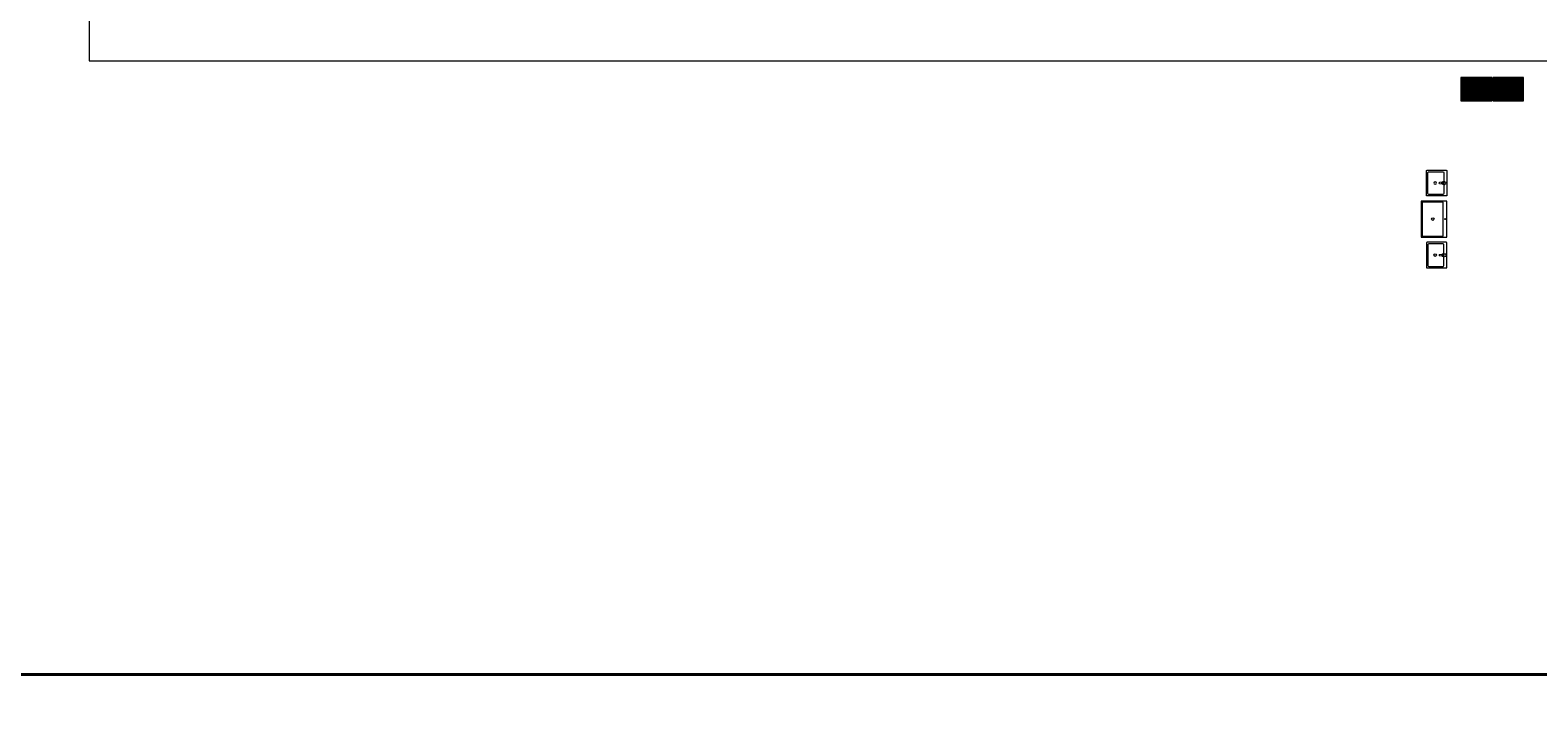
# Model space of a CAD drawing. Header units: millimetres. Extents: x 72202 to 304796, y 21658 to 519946.
# Tile 66 of 139: x 193539 to 196471, y 219314 to 220665. Entities that reach past the tile are written whole.
import ezdxf

# ---------------------------------------------------------------- set-up
doc = ezdxf.new("R2010")
doc.units = ezdxf.units.MM
doc.layers.get('0').update_dxf_attribs({"color": 253})
doc.layers.get('Defpoints').update_dxf_attribs({"color": 253})
for name, color, linetype, lineweight in [('LINIA UMEBLOWANIE', 253, 'Continuous', 5), ('LINIA WYMIAROWANIE', 253, 'Continuous', 9), ('WOD-KAN', 253, 'Continuous', 9)]:
    doc.layers.add(name, color=color, linetype=linetype, lineweight=lineweight)
doc.layers.add('LINIA-NIE DRUKOWAĆ', color=253, linetype='Continuous', lineweight=20, plot=False)
doc.styles.get("Standard").update_dxf_attribs({"font": 'ARIALN.TTF', "width": 0.75})
doc.dimstyles.new('sebek100', dxfattribs={"dimtxt": 17, "dimasz": 10, "dimexe": 10, "dimexo": 20, "dimgap": 4, "dimtad": 1, "dimrnd": 0.5, "dimtxsty": 'Standard', "dimblk": 'OBLIQUE', "dimcen": 8, "dimclre": 1, "dimazin": 0, "dimtm": 1e-09, "dimtfac": 1, "dimtix": 1, "dimtmove": 1, "dimatfit": 3, "dimldrblk": 'zas', "dimfxl": 10, "dimfxlon": 1, "dimtolj": 2, "dimlwd": -1, "dimlwe": -1, "dimarcsym": 0})

# ---------------------------------------------------------------- blocks, each defined once
blk = doc.blocks.new('_Oblique')
at = {"color": 0, "linetype": 'ByBlock', "lineweight": -2}
blk.add_line((-0.5, -0.5), (0.5, 0.5), dxfattribs=at)
blk = doc.blocks.new('*D255')
at = {"layer": 'Defpoints', "color": 0, "lineweight": -3, "ltscale": 1.2, "transparency": 16777216}
blk.add_point((195765.3, 221218.8), dxfattribs=at)
at = {"layer": 'LINIA WYMIAROWANIE', "color": 1, "ltscale": 1.2, "transparency": 16777216}
for p, q in [((195765.3, 41859.9), (195765.3, 41844.9)), ((195793.3, 41854.9), (195793.3, 41844.9))]:
    blk.add_line(p, q, dxfattribs=at)
at = {"layer": 'LINIA WYMIAROWANIE', "color": 0, "ltscale": 1.2, "transparency": 16777216}
blk.add_line((195793.3, 41854.9), (195765.3, 41854.9), dxfattribs=at)
at = {"layer": 'LINIA WYMIAROWANIE', "color": 0, "ltscale": 1.2, "transparency": 16777216, "xscale": 10, "yscale": 10, "zscale": 10, "rotation": 180}
blk.add_blockref('_Oblique', (195765.3, 41854.9), dxfattribs=at)
at = {"layer": 'LINIA WYMIAROWANIE', "color": 0, "ltscale": 1.2, "transparency": 16777216, "xscale": 10, "yscale": 10, "zscale": 10}
blk.add_blockref('_Oblique', (195793.3, 41854.9), dxfattribs=at)
at = {"layer": 'LINIA WYMIAROWANIE', "color": 0, "lineweight": -3, "ltscale": 1.2, "transparency": 16777216, "insert": (195779.3, 41868.1), "char_height": 18, "attachment_point": 5, "bg_fill": 3, "box_fill_scale": 1.1, "bg_fill_color": 256, "bg_fill_true_color": 13158600, "bg_fill_transparency": 0}
blk.add_mtext('\\A2;28', dxfattribs=at)
at = {"layer": 'Defpoints', "color": 0, "lineweight": -3, "ltscale": 1.2, "transparency": 16777216}
for p in [(195765.3, 41854.9), (195793.3, 41854.9)]:
    blk.add_point(p, dxfattribs=at)
blk = doc.blocks.new('zas')
blk = doc.blocks.new('*D257')
at = {"layer": 'Defpoints', "color": 0, "lineweight": -3, "ltscale": 1.2, "transparency": 16777216}
blk.add_point((195765.3, 231441.9), dxfattribs=at)
at = {"layer": 'LINIA WYMIAROWANIE', "color": 1, "ltscale": 1.2, "transparency": 16777216}
for p, q in [((195765.3, 52082.9), (195765.3, 52067.9)), ((195793.3, 52077.9), (195793.3, 52067.9))]:
    blk.add_line(p, q, dxfattribs=at)
at = {"layer": 'LINIA WYMIAROWANIE', "color": 0, "ltscale": 1.2, "transparency": 16777216}
blk.add_line((195793.3, 52077.9), (195765.3, 52077.9), dxfattribs=at)
at = {"layer": 'LINIA WYMIAROWANIE', "color": 0, "ltscale": 1.2, "transparency": 16777216, "xscale": 10, "yscale": 10, "zscale": 10, "rotation": 180}
blk.add_blockref('_Oblique', (195765.3, 52077.9), dxfattribs=at)
at = {"layer": 'LINIA WYMIAROWANIE', "color": 0, "ltscale": 1.2, "transparency": 16777216, "xscale": 10, "yscale": 10, "zscale": 10}
blk.add_blockref('_Oblique', (195793.3, 52077.9), dxfattribs=at)
at = {"layer": 'LINIA WYMIAROWANIE', "color": 0, "lineweight": -3, "ltscale": 1.2, "transparency": 16777216, "insert": (195779.3, 52091.1), "char_height": 18, "attachment_point": 5, "bg_fill": 3, "box_fill_scale": 1.1, "bg_fill_color": 256, "bg_fill_true_color": 13158600, "bg_fill_transparency": 0}
blk.add_mtext('\\A2;28', dxfattribs=at)
at = {"layer": 'Defpoints', "color": 0, "lineweight": -3, "ltscale": 1.2, "transparency": 16777216}
for p in [(195765.3, 52077.9), (195793.3, 52077.9)]:
    blk.add_point(p, dxfattribs=at)
blk = doc.blocks.new('PÓŁKA ZE STALI')
at = {"layer": 'LINIA UMEBLOWANIE'}
for p, q in [((13251.8, 1323.5), (13251.8, 1379.5)), ((13251.8, 1379.5), (13292.8, 1379.5)), ((13292.8, 1379.5), (13292.8, 1323.5)), ((13292.8, 1377.5), (13251.8, 1377.5)), ((13292.8, 1375.5), (13251.8, 1375.5)), ((13292.8, 1373.5), (13251.8, 1373.5)), ((13292.8, 1371.5), (13251.8, 1371.5)), ((13292.8, 1369.5), (13251.8, 1369.5)), ((13292.8, 1367.5), (13251.8, 1367.5)), ((13292.8, 1365.5), (13251.8, 1365.5)), ((13292.8, 1363.5), (13251.8, 1363.5)), ((13292.8, 1361.5), (13251.8, 1361.5)), ((13292.8, 1359.5), (13251.8, 1359.5)), ((13292.8, 1357.5), (13251.8, 1357.5)), ((13292.8, 1355.5), (13251.8, 1355.5)), ((13292.8, 1353.5), (13251.8, 1353.5)), ((13292.8, 1351.5), (13251.8, 1351.5)), ((13292.8, 1349.5), (13251.8, 1349.5)), ((13292.8, 1347.5), (13251.8, 1347.5)), ((13292.8, 1345.5), (13251.8, 1345.5)), ((13292.8, 1343.5), (13251.8, 1343.5)), ((13292.8, 1341.5), (13251.8, 1341.5)), ((13292.8, 1339.5), (13251.8, 1339.5)), ((13292.8, 1337.5), (13251.8, 1337.5)), ((13292.8, 1335.5), (13251.8, 1335.5)), ((13292.8, 1333.5), (13251.8, 1333.5)), ((13292.8, 1331.5), (13251.8, 1331.5)), ((13292.8, 1329.5), (13251.8, 1329.5)), ((13292.8, 1327.5), (13251.8, 1327.5)), ((13292.8, 1325.5), (13251.8, 1325.5)), ((13292.8, 1323.5), (13251.8, 1323.5))]:
    blk.add_line(p, q, dxfattribs=at)
blk.add_lwpolyline([(13294.8, 1321.5), (13249.8, 1321.5), (13249.8, 1381.5), (13294.8, 1381.5), (13294.8, 1321.5)], dxfattribs=at)
blk = doc.blocks.new('BASEN ZXE STALI NIERDZEWNIEJ')
at = {"layer": 'WOD-KAN', "linetype": 'Continuous', "lineweight": 13}
blk.add_lwpolyline([(13196.2, 1362.3), (13196.2, 1312.3), (13266.2, 1312.3), (13266.2, 1362.3), (13196.2, 1362.3)], dxfattribs=at)
blk.add_lwpolyline([(13198.2, 1355.3), (13198.2, 1314.3), (13264.2, 1314.3), (13264.2, 1355.3)], close=True, dxfattribs=at)
for centre, radius in [((13231.2, 1358.8), 0.997), ((13231.2, 1334.8), 2.41)]:
    blk.add_circle(centre, radius, dxfattribs=at)
blk = doc.blocks.new('UM')
at = {"layer": 'WOD-KAN', "linetype": 'Continuous', "lineweight": 13}
for p, q in [((-30, 38.5), (-30, 1.5)), ((18.5, 40), (-28.5, 40)), ((-27, 35.5), (-27, 7.5)), ((15.5, 37), (-25.5, 37)), ((17, 7.5), (17, 35.5)), ((20, 1.5), (20, 38.5)), ((-28.5, 0), (18.5, 0)), ((-25.5, 6), (15.5, 6)), ((-7.5, 4), (-7.1, 8.2)), ((-6.8, 9.1), (-6.1, 14.4)), ((-6.4, 8), (-6.4, 6.5)), ((-6.4, 6.5), (-3.6, 6.5)), ((-3.9, 14.4), (-3.2, 9.1)), ((-3.6, 6.5), (-3.6, 8)), ((-2.9, 8.2), (-2.5, 4))]:
    blk.add_line(p, q, dxfattribs=at)
blk.add_circle((-5, 23), 2.41, dxfattribs=at)
for centre, radius, start, end in [((-28.5, 38.5), 1.5, 90, 180), ((-25.5, 35.5), 1.5, 90, 180), ((15.5, 35.5), 1.5, 0, 90), ((18.5, 38.5), 1.5, 0, 90), ((-28.5, 1.5), 1.5, 180, 270), ((-25.5, 7.5), 1.5, 180, 270), ((-5, 4), 2.5, 180, 0), ((-5, 8), 2.11, 147.229, 174.8304), ((-5, 8), 2.11, 32.771, 147.229), ((-5, 8), 1.36, 0, 180), ((-5, 14.3), 1.12, 7.1389, 172.8611), ((-5, 8), 2.11, 5.1696, 32.771), ((15.5, 7.5), 1.5, 270, 0), ((18.5, 1.5), 1.5, 270, 0)]:
    blk.add_arc(centre, radius, start, end, dxfattribs=at)

msp = doc.modelspace()

# ---------------------------------------------------------------- linework, layer by layer
at = {"layer": 'LINIA WYMIAROWANIE', "lineweight": 40, "ltscale": 4}
msp.add_lwpolyline([(189252.203, 225352.466), (229379.457, 225352.466), (229379.457, 219413.411), (189252.203, 219413.411)], close=True, dxfattribs=at)

# ---------------------------------------------------------------- block references
at = {"layer": 'LINIA UMEBLOWANIE', "xscale": -1, "rotation": 270}
for p in [(194999.315, 207278.146), (195061.315, 207278.146)]:
    msp.add_blockref('PÓŁKA ZE STALI', p, dxfattribs=at)
at = {"layer": 'WOD-KAN', "xscale": -1, "rotation": 90}
msp.add_blockref('UM', (196293.834, 220363.099), dxfattribs=at)
at = {"layer": 'WOD-KAN'}
for name, p, rotation in [('BASEN ZXE STALI NIERDZEWNIEJ', (194931.443, 233529.275), 270), ('UM', (196293.834, 220233.121), 90)]:
    msp.add_blockref(name, p, dxfattribs=dict(at, rotation=rotation))

# ---------------------------------------------------------------- next in the draw order: dimensions: what is measured, and where the dimension line sits
at = {"layer": 'LINIA WYMIAROWANIE', "lineweight": -3, "ltscale": 1.2}
dim = msp.add_linear_dim(base=(195765.292, 41854.897), p1=(195793.292, 41854.897), p2=(195765.292, 221218.846), dimstyle='sebek100', override={"dimtxt": 18, "dimrnd": 0, "dimfxl": 5, "dimtfill": 1, "dimarcsym": 2}, dxfattribs=at)
dim.commit()
dim.dimension.update_dxf_attribs({"geometry": '*D255', "text_midpoint": (195779.292, 41868.088)})

# ---------------------------------------------------------------- next in the draw order: linework, layer by layer
at = {"layer": 'LINIA-NIE DRUKOWAĆ'}
msp.add_lwpolyline([(193653.292, 223575.846), (193653.292, 220605.846), (200553.292, 220605.846), (200553.292, 223575.846)], close=True, dxfattribs=at)

# ---------------------------------------------------------------- next in the draw order: dimensions: what is measured, and where the dimension line sits
at = {"layer": 'LINIA WYMIAROWANIE', "lineweight": -3, "ltscale": 1.2}
dim = msp.add_linear_dim(base=(195765.292, 52077.926), p1=(195793.292, 52077.926), p2=(195765.292, 231441.874), dimstyle='sebek100', override={"dimtxt": 18, "dimrnd": 0, "dimfxl": 5, "dimtfill": 1, "dimarcsym": 2}, dxfattribs=at)
dim.commit()
dim.dimension.update_dxf_attribs({"geometry": '*D257', "text_midpoint": (195779.292, 52091.116)})

doc.saveas('drawing.dxf')
